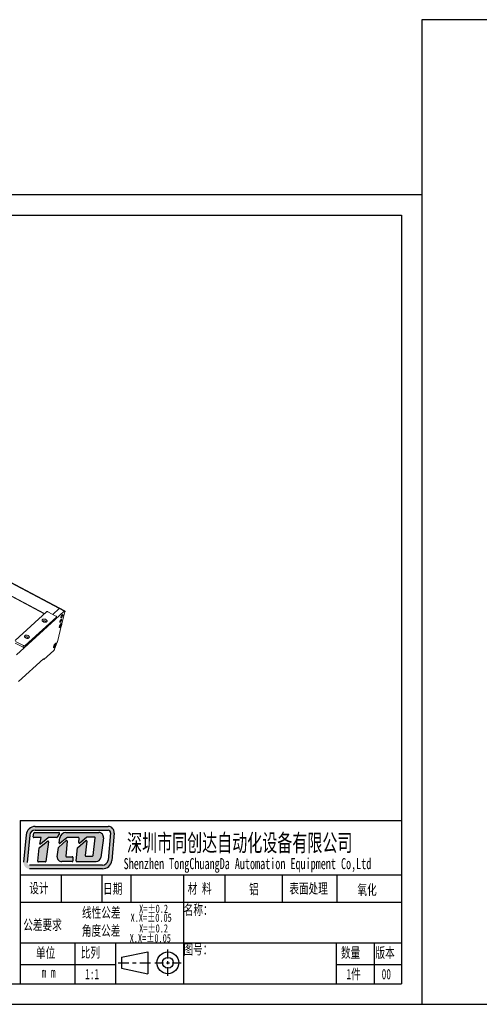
# Model space of a CAD drawing. Header units: millimetres. Extents: x 10021 to 14313, y -1287 to 379.
# Tile 6 of 9: x 11277 to 12055, y -1287 to 379. Entities that reach past the tile are written whole.
import ezdxf

# ---------------------------------------------------------------- set-up
doc = ezdxf.new("R2010")
doc.units = ezdxf.units.MM
doc.header["$LTSCALE"] = 3
doc.layers.add('外框', color=7, linetype='Continuous', lineweight=30)
doc.layers.add('轮廓线', color=7, linetype='Continuous', lineweight=20)
doc.styles.add('SLDTEXTSTYLE2', font='txt')

# ---------------------------------------------------------------- blocks, each defined once
blk = doc.blocks.new('Y')
at = {"lineweight": 30}
for p, q in [((-4136.76, 2009.27), (-3862.74, 2009.27)), ((-4154.44, 2003.97), (-3857.44, 2003.97)), ((-4154.44, 2003.97), (-3857.44, 2003.97))]:
    blk.add_line(p, q, dxfattribs=at)
for points in [[(-3857.44, 2213.99), (-4154.44, 2213.99), (-4154.44, 2003.97)], [(-4136.76, 2009.27), (-4136.76, 2208.69), (-3862.74, 2208.69)]]:
    blk.add_lwpolyline(points, dxfattribs=at)
blk = doc.blocks.new('W')
at = {"lineweight": 30}
for p, q in [((-3857.44, 2213.99), (-3857.44, 2003.97)), ((-3857.44, 2213.99), (-3857.44, 2003.97)), ((-3862.74, 2208.69), (-3862.74, 2009.27))]:
    blk.add_line(p, q, dxfattribs=at)
blk.add_blockref('Y', (0, 0))

msp = doc.modelspace()

# ---------------------------------------------------------------- hatches: boundary and pattern name
at = {"layer": '外框'}
h = msp.add_hatch(color=256, dxfattribs=at)
h.dxf.hatch_style = 1
h.paths.add_polyline_path([(11426.38, -985.82), (11303.02, -985.82, 0.3871904), (11287.44, -1000.01), (11283.13, -1046.13, 0.4417631), (11293.52, -1057.54), (11416.95, -1057.54, 0.3876272), (11432.53, -1043.32), (11436.77, -997.21, 0.4413093)])
h.paths.add_polyline_path([(11426.38, -992.08, -0.4413093), (11430.53, -996.64), (11426.3, -1042.75, -0.3876272), (11416.95, -1051.28), (11293.52, -1051.28, -0.4417631), (11289.36, -1046.72), (11293.67, -1000.6, -0.3871904), (11303.02, -992.08)], flags=16)
h.paths.add_polyline_path([(11342.91, -996.1, -0.5692565), (11343.83, -997.64), (11340.33, -1004.09, -0.2751589), (11339.42, -1004.63), (11325.35, -1004.63, 0.1785487), (11324.67, -1004.88), (11311.91, -1015.78), (11311.01, -1015.78), (11313.05, -1004.62), (11300.66, -1004.62, -0.4551699), (11299.62, -1003.43), (11300.5, -997.1, -0.3736999), (11301.53, -996.2)], flags=0)
h.paths.add_polyline_path([(11323.59, -1010.65, -0.6728841), (11325.27, -1011.61), (11320.75, -1045.07, -0.3754282), (11319.72, -1045.98), (11308.3, -1045.98, -0.4451596), (11307.27, -1044.83), (11309.66, -1021.96, -0.2032664), (11310.06, -1021.25)], flags=0)
h.paths.add_polyline_path([(11354.91, -996.09), (11410.75, -996.09, -0.4535474), (11418.51, -1004.95), (11414.03, -1038.56, -0.3759441), (11406.27, -1045.35), (11373.16, -1045.35, -0.443757), (11372.12, -1044.2), (11374.35, -1021.91), (11388.68, -1009.74, -0.6781546), (11390.4, -1010.65), (11387.75, -1034.93, 0.4464345), (11388.78, -1036.09), (11399.86, -1036.09, 0.3783283), (11400.9, -1035.17), (11404.62, -1005.34, 0.4510331), (11403.58, -1004.17), (11390.54, -1004.17, 0.1736567), (11389.88, -1004.41), (11378.3, -1013.92, -0.6630003), (11376.6, -1013.03), (11377.2, -1005.85, 0.4388203), (11376.16, -1004.72), (11357.18, -1004.72, 0.1753949), (11356.52, -1004.96), (11345.22, -1014.37, -0.6807563), (11343.52, -1013.44), (11344.56, -1005.22, -0.3779258)], flags=0)
h.paths.add_polyline_path([(11342.92, -1020.89), (11355.53, -1009.8, -0.6841835), (11357.26, -1010.7), (11354.52, -1035.9, 0.4462884), (11355.56, -1037.06), (11365.68, -1037.06, -0.4142136), (11366.72, -1038.1), (11366.72, -1044.31, -0.4142136), (11365.68, -1045.35), (11347.98, -1045.35, -0.4294817), (11340.17, -1037.12), (11342.58, -1021.51, -0.1758286)], flags=0)
h.paths.add_polyline_path([(11343.83, -997.64, 0.5692565), (11342.91, -996.1), (11301.53, -996.2, 0.3736999), (11300.5, -997.1), (11299.62, -1003.43, 0.4551699), (11300.66, -1004.62), (11313.05, -1004.62), (11311.01, -1015.78), (11311.91, -1015.78), (11324.67, -1004.88, -0.1785487), (11325.35, -1004.63), (11339.42, -1004.63, 0.2751589), (11340.33, -1004.09)], flags=0)
h.paths.add_polyline_path([(11325.27, -1011.61, 0.6728841), (11323.59, -1010.65), (11310.06, -1021.25, 0.2032664), (11309.66, -1021.96), (11307.27, -1044.83, 0.4451596), (11308.3, -1045.98), (11319.72, -1045.98, 0.3754282), (11320.75, -1045.07)], flags=0)
h.paths.add_polyline_path([(11357.26, -1010.7, 0.6841835), (11355.53, -1009.8), (11342.92, -1020.89, 0.1758286), (11342.58, -1021.51), (11340.17, -1037.12, 0.4294817), (11347.98, -1045.35), (11365.68, -1045.35, 0.4142136), (11366.72, -1044.31), (11366.72, -1038.1, 0.4142136), (11365.68, -1037.06), (11355.56, -1037.06, -0.4462884), (11354.52, -1035.9)], flags=0)
h.paths.add_polyline_path([(11410.75, -996.09), (11354.91, -996.09, 0.3779258), (11344.56, -1005.22), (11343.52, -1013.44, 0.6807563), (11345.22, -1014.37), (11356.52, -1004.96, -0.1753949), (11357.18, -1004.72), (11376.16, -1004.72, -0.4388203), (11377.2, -1005.85), (11376.6, -1013.03, 0.6630003), (11378.3, -1013.92), (11389.88, -1004.41, -0.1736567), (11390.54, -1004.17), (11403.58, -1004.17, -0.4510331), (11404.62, -1005.34), (11400.9, -1035.17, -0.3783283), (11399.86, -1036.09), (11388.78, -1036.09, -0.4464345), (11387.75, -1034.93), (11390.4, -1010.65, 0.6781546), (11388.68, -1009.74), (11374.35, -1021.91), (11372.12, -1044.2, 0.443757), (11373.16, -1045.35), (11406.27, -1045.35, 0.3759441), (11414.03, -1038.56), (11418.51, -1004.95, 0.4535474)], flags=0)
h = msp.add_hatch(color=256, dxfattribs=at)
h.dxf.hatch_style = 1
h.paths.add_polyline_path([(11343.83, -997.64, 0.5692565), (11342.91, -996.1), (11301.53, -996.2, 0.3736999), (11300.5, -997.1), (11299.62, -1003.43, 0.4551699), (11300.66, -1004.62), (11313.05, -1004.62), (11311.01, -1015.78), (11311.91, -1015.78), (11324.67, -1004.88, -0.1785487), (11325.35, -1004.63), (11339.42, -1004.63, 0.2751589), (11340.33, -1004.09)])
h.paths.add_polyline_path([(11325.27, -1011.61, 0.6728841), (11323.59, -1010.65), (11310.06, -1021.25, 0.2032664), (11309.66, -1021.96), (11307.27, -1044.83, 0.4451596), (11308.3, -1045.98), (11319.72, -1045.98, 0.3754282), (11320.75, -1045.07)])
h.paths.add_polyline_path([(11357.26, -1010.7, 0.6841835), (11355.53, -1009.8), (11342.92, -1020.89, 0.1758286), (11342.58, -1021.51), (11340.17, -1037.12, 0.4294817), (11347.98, -1045.35), (11365.68, -1045.35, 0.4142136), (11366.72, -1044.31), (11366.72, -1038.1, 0.4142136), (11365.68, -1037.06), (11355.56, -1037.06, -0.4462884), (11354.52, -1035.9)])
h.paths.add_polyline_path([(11410.75, -996.09), (11354.91, -996.09, 0.3779258), (11344.56, -1005.22), (11343.52, -1013.44, 0.6807563), (11345.22, -1014.37), (11356.52, -1004.96, -0.1753949), (11357.18, -1004.72), (11376.16, -1004.72, -0.4388203), (11377.2, -1005.85), (11376.6, -1013.03, 0.6630003), (11378.3, -1013.92), (11389.88, -1004.41, -0.1736567), (11390.54, -1004.17), (11403.58, -1004.17, -0.4510331), (11404.62, -1005.34), (11400.9, -1035.17, -0.3783283), (11399.86, -1036.09), (11388.78, -1036.09, -0.4464345), (11387.75, -1034.93), (11390.4, -1010.65, 0.6781546), (11388.68, -1009.74), (11374.35, -1021.91), (11372.12, -1044.2, 0.443757), (11373.16, -1045.35), (11406.27, -1045.35, 0.3759441), (11414.03, -1038.56), (11418.51, -1004.95, 0.4535474)])

# ---------------------------------------------------------------- linework, layer by layer
at = {"layer": '外框', "lineweight": 30}
for p, q in [((11277.61, -975.54), (11923.12, -975.54)), ((11277.61, -975.54), (11277.61, -1252.19)), ((11347.13, -1067.76), (11347.13, -1113.86)), ((11415.94, -1067.76), (11415.94, -1113.86)), ((11465.12, -1067.76), (11465.12, -1113.86)), ((11554.26, -1067.76), (11554.26, -1252.19)), ((11623.94, -1067.76), (11623.94, -1113.86)), ((11721.19, -1067.76), (11721.19, -1113.86)), ((11813.61, -1067.76), (11813.61, -1113.86)), ((11277.61, -1113.86), (11923.12, -1113.86)), ((11277.61, -1183.02), (11923.12, -1183.02)), ((11369.83, -1183.02), (11369.83, -1252.19)), ((11438.99, -1183.02), (11438.99, -1252.19)), ((11449.18, -1207.29), (11493.38, -1198.07)), ((11493.38, -1198.07), (11493.38, -1234.96)), ((11527.61, -1209.09), (11527.61, -1194.25)), ((11812.46, -1183.02), (11812.46, -1252.19)), ((11877.02, -1183.02), (11877.02, -1252.19)), ((11449.18, -1207.29), (11449.18, -1225.74)), ((11527.61, -1218.99), (11527.61, -1214.04)), ((11277.61, -1219.58), (11438.99, -1219.58)), ((11443.49, -1216.52), (11461.67, -1216.52)), ((11449.18, -1225.74), (11493.38, -1234.96)), ((11467.72, -1216.52), (11473.78, -1216.52)), ((11479.84, -1216.52), (11498.01, -1216.52)), ((11505.34, -1216.52), (11520.18, -1216.52)), ((11525.13, -1216.52), (11530.08, -1216.52)), ((11527.61, -1238.78), (11527.61, -1223.94)), ((11535.03, -1216.52), (11549.87, -1216.52)), ((11812.46, -1219.58), (11923.12, -1219.58))]:
    msp.add_line(p, q, dxfattribs=at)
at = {"layer": '外框'}
for p, q in [((11299.62, -1003.43), (11300.5, -997.1)), ((11301.53, -996.2), (11342.91, -996.1)), ((11303.02, -985.82), (11426.38, -985.82)), ((11303.02, -992.08), (11426.38, -992.08)), ((11343.83, -997.64), (11340.33, -1004.09)), ((11354.91, -996.09), (11410.75, -996.09)), ((11430.53, -996.64), (11426.3, -1042.75)), ((11436.77, -997.21), (11432.53, -1043.32)), ((11287.44, -1000.01), (11283.13, -1046.13)), ((11293.67, -1000.6), (11289.36, -1046.72)), ((11313.05, -1004.62), (11300.66, -1004.62)), ((11310.06, -1021.25), (11323.59, -1010.65)), ((11311.01, -1015.78), (11313.05, -1004.62)), ((11311.91, -1015.78), (11311.01, -1015.78)), ((11324.67, -1004.88), (11311.91, -1015.78)), ((11325.27, -1011.61), (11320.75, -1045.07)), ((11339.42, -1004.63), (11325.35, -1004.63)), ((11342.92, -1020.89), (11355.53, -1009.8)), ((11343.52, -1013.44), (11344.56, -1005.22)), ((11356.52, -1004.96), (11345.22, -1014.37)), ((11357.26, -1010.7), (11354.52, -1035.9)), ((11376.16, -1004.72), (11357.18, -1004.72)), ((11374.35, -1021.91), (11388.68, -1009.74)), ((11376.6, -1013.03), (11377.2, -1005.85)), ((11389.88, -1004.41), (11378.3, -1013.92)), ((11390.4, -1010.65), (11387.75, -1034.93)), ((11403.58, -1004.17), (11390.54, -1004.17)), ((11400.9, -1035.17), (11404.62, -1005.34)), ((11418.51, -1004.95), (11414.03, -1038.56)), ((11307.27, -1044.83), (11309.66, -1021.96)), ((11340.17, -1037.12), (11342.58, -1021.51)), ((11372.12, -1044.2), (11374.35, -1021.91)), ((11319.72, -1045.98), (11308.3, -1045.98)), ((11365.68, -1045.35), (11347.98, -1045.35)), ((11355.56, -1037.06), (11365.68, -1037.06)), ((11366.72, -1038.1), (11366.72, -1044.31)), ((11373.16, -1045.35), (11406.27, -1045.35)), ((11388.78, -1036.09), (11399.86, -1036.09)), ((11416.95, -1051.28), (11293.52, -1051.28)), ((11416.95, -1057.54), (11293.52, -1057.54)), ((11277.61, -1067.76), (11923.12, -1067.76))]:
    msp.add_line(p, q, dxfattribs=at)
at = {"layer": '外框', "lineweight": 30}
for radius in [18.44, 9.22]:
    msp.add_circle((11527.61, -1216.52), radius, dxfattribs=at)
at = {"layer": '外框'}
for centre, radius, start, end in [((11303.02, -1001.47), 15.65, 90, 174.66371), ((11303.02, -1001.47), 9.39, 90, 174.66371), ((11301.54, -997.24), 1.04, 90.14277, 172.10561), ((11342.91, -997.14), 1.04, 331.53887, 90.14277), ((11354.91, -1006.53), 10.43, 90, 172.81149), ((11410.75, -1003.92), 7.82, 352.41382, 90), ((11426.38, -996.25), 10.43, 354.75075, 90), ((11426.38, -996.25), 4.17, 354.75075, 90), ((11300.66, -1003.57), 1.04, 172.10561, 270), ((11324.24, -1011.47), 1.04, 352.31021, 128.05413), ((11325.35, -1005.68), 1.04, 90, 130.49363), ((11339.42, -1003.59), 1.04, 270, 331.53887), ((11344.55, -1013.57), 1.04, 172.81149, 309.79279), ((11356.22, -1010.59), 1.04, 353.7974, 131.31456), ((11357.18, -1005.76), 1.04, 90, 129.79279), ((11376.16, -1005.76), 1.04, 355.22864, 90), ((11377.64, -1013.11), 1.04, 175.22864, 309.4062), ((11389.36, -1010.54), 1.04, 353.76947, 130.34282), ((11390.54, -1005.21), 1.04, 90, 129.4062), ((11403.58, -1005.21), 1.04, 352.89219, 90), ((11310.7, -1022.07), 1.04, 128.05413, 174.01321), ((11343.61, -1021.67), 1.04, 131.31456, 171.20377), ((11308.3, -1044.93), 1.04, 174.01321, 270), ((11319.72, -1044.93), 1.04, 270, 352.31021), ((11347.98, -1037.53), 7.82, 177.02945, 270), ((11355.56, -1036.02), 1.04, 173.7974, 270), ((11365.68, -1038.1), 1.04, 0, 90), ((11365.68, -1044.31), 1.04, 270, 0), ((11373.16, -1044.31), 1.04, 174.28163, 270), ((11388.78, -1035.04), 1.04, 173.76947, 270), ((11399.86, -1035.04), 1.04, 270, 352.89219), ((11406.27, -1037.53), 7.82, 270, 352.41382), ((11416.95, -1041.89), 9.39, 270, 354.75075), ((11416.95, -1041.89), 15.65, 270, 354.75075)]:
    msp.add_arc(centre, radius, start, end, dxfattribs=at)
at = {"layer": '轮廓线'}
for p, q in [((11027.17, -448.46), (11344.41, -616.67)), ((11011.33, -463.18), (11318.33, -625.96)), ((11318.65, -625.67), (11011.65, -462.89)), ((11343.53, -617.24), (11261.94, -573.98)), ((11268.9, -671.03), (11321.89, -622.72)), ((11338.77, -631.67), (11285.78, -679.98)), ((11324.58, -622.7), (11338.08, -629.86)), ((11332.77, -627.04), (11343.65, -617.13)), ((11336.64, -635.68), (11352.09, -621.6)), ((11338.09, -634.36), (11338.77, -631.67)), ((11339.02, -631.26), (11338.34, -633.96)), ((11352.09, -621.6), (11343.65, -617.13)), ((11353.18, -621.14), (11344.74, -616.67)), ((11353.31, -622.86), (11348.29, -642.68)), ((11271.1, -695.43), (11336.59, -635.73)), ((11336.61, -635.65), (11286.62, -681.23)), ((11336.59, -635.73), (11336.61, -635.65)), ((11347.73, -644.89), (11340.44, -673.72)), ((11345.03, -647.05), (11345.39, -645.63)), ((11345.03, -647.05), (11345.65, -647.03)), ((11345.11, -646.74), (11345.65, -647.03)), ((11346.37, -644.19), (11345.39, -645.63)), ((11345.65, -647.03), (11346.63, -645.59)), ((11345.74, -645.12), (11346.63, -645.59)), ((11346.99, -644.17), (11346.37, -644.19)), ((11346.99, -644.17), (11346.63, -645.59)), ((11347.89, -642.07), (11347.54, -641.89)), ((11282.41, -682.69), (11268.91, -675.53)), ((11283.09, -679.99), (11269.59, -672.83)), ((11282.41, -682.69), (11283.09, -679.99)), ((11285.78, -679.98), (11285.1, -682.67)), ((11286.62, -681.23), (11286.6, -681.3)), ((11335.26, -681.12), (11335.62, -679.7)), ((11335.26, -681.12), (11335.88, -681.1)), ((11335.34, -680.81), (11335.88, -681.1)), ((11336.6, -678.26), (11335.62, -679.7)), ((11340.27, -674.24), (11335.66, -686.07)), ((11335.88, -681.1), (11336.86, -679.66)), ((11335.96, -679.19), (11336.86, -679.66)), ((11337.22, -678.24), (11336.6, -678.26)), ((11337.22, -678.24), (11336.86, -679.66)), ((11334.44, -688), (11317.79, -703.18)), ((11316.72, -702.09), (11274.73, -740.37)), ((11317.79, -703.18), (11316.35, -702.42)), ((11317.79, -703.18), (11316.72, -702.09))]:
    msp.add_line(p, q, dxfattribs=at)
for centre, radius, start, end in [((11350.23, -649.01), 6.42, 165.79114, 167.06926), ((11349.07, -645), 3.37, 129.33691, 129.82316), ((11337.37, -640.82), 11.06, 338.55064, 339.02687), ((11337.65, -640.92), 10.76, 339.02697, 339.49268), ((11352.54, -644.42), 4.83, 183.27029, 185.64022), ((11350.63, -644.5), 2.96, 142.14154, 146.93047), ((11340.46, -683.08), 6.42, 165.79114, 167.06926), ((11339.3, -679.07), 3.37, 129.33691, 129.82316), ((11331.16, -675.92), 7.43, 344.74584, 345.79357)]:
    msp.add_arc(centre, radius, start, end, dxfattribs=at)
for points, knots in [([(11321.89, -622.72), (11322.2, -622.44), (11323.21, -622.22), (11324.13, -622.46), (11324.58, -622.7)], [0, 0, 0, 0, 0.4516451, 1, 1, 1, 1]), ([(11338.08, -629.86), (11338.24, -629.95), (11338.53, -630.14), (11338.86, -630.49), (11339.05, -630.87), (11339.05, -631.15), (11339.02, -631.26)], [0, 0, 0, 0, 0.3008162, 0.5672785, 0.7965304, 1, 1, 1, 1]), ([(11339.02, -631.26), (11338.99, -631.38), (11338.91, -631.53), (11338.8, -631.64), (11338.77, -631.67)], [0, 0, 0, 0, 0.7370033, 1, 1, 1, 1]), ([(11344.14, -616.76), (11344.1, -616.78), (11343.92, -616.89), (11343.76, -617.02), (11343.65, -617.13)], [0, 0, 0, 0, 0.2211276, 1, 1, 1, 1]), ([(11344.42, -616.64), (11344.4, -616.65), (11344.3, -616.68), (11344.21, -616.72), (11344.14, -616.76)], [0, 0, 0, 0, 0.22555, 1, 1, 1, 1]), ([(11344.74, -616.67), (11344.67, -616.63), (11344.56, -616.62), (11344.45, -616.64), (11344.42, -616.64)], [0, 0, 0, 0, 0.7192192, 1, 1, 1, 1]), ([(11348.57, -627.88), (11348.19, -628.23), (11347.52, -629.14), (11346.88, -630.38), (11346.51, -631.41), (11346.38, -632.05), (11346.36, -632.53), (11346.5, -632.79), (11346.58, -632.84)], [0, 0, 0, 0, 0.275825, 0.5982047, 0.7434146, 0.8617985, 0.9461565, 1, 1, 1, 1]), ([(11346.58, -632.84), (11346.69, -632.89), (11347.03, -632.83), (11347.26, -632.63), (11347.41, -632.5)], [0, 0, 0, 0, 0.3774966, 1, 1, 1, 1]), ([(11347.41, -632.5), (11347.79, -632.15), (11348.46, -631.24), (11349.1, -630), (11349.47, -628.97), (11349.6, -628.32), (11349.62, -627.84), (11349.48, -627.59), (11349.39, -627.54)], [0, 0, 0, 0, 0.275825, 0.5982047, 0.7434146, 0.8617985, 0.9461565, 1, 1, 1, 1]), ([(11349.39, -627.54), (11349.29, -627.48), (11348.94, -627.55), (11348.72, -627.75), (11348.57, -627.88)], [0, 0, 0, 0, 0.3774966, 1, 1, 1, 1]), ([(11352.09, -621.6), (11352.27, -621.43), (11352.58, -621.16), (11353.04, -621.07), (11353.18, -621.14)], [0, 0, 0, 0, 0.6225186, 1, 1, 1, 1]), ([(11353.18, -621.14), (11353.37, -621.24), (11353.48, -621.7), (11353.43, -622.27), (11353.36, -622.65), (11353.31, -622.86)], [0, 0, 0, 0, 0.35483, 0.6411441, 1, 1, 1, 1]), ([(11315.25, -635.77), (11315.04, -635.96), (11314.7, -636.43), (11314.62, -637.32), (11314.99, -638.2), (11315.43, -638.69), (11315.7, -638.93)], [0, 0, 0, 0, 0.2320984, 0.4563831, 0.7066152, 1, 1, 1, 1]), ([(11320.96, -635.74), (11320.47, -635.48), (11319.44, -635.1), (11317.85, -634.9), (11316.39, -635.08), (11315.55, -635.5), (11315.25, -635.77)], [0, 0, 0, 0, 0.2734913, 0.5462431, 0.7934127, 1, 1, 1, 1]), ([(11315.7, -638.93), (11315.77, -638.99), (11316.09, -639.25), (11316.43, -639.47), (11316.71, -639.61)], [0, 0, 0, 0, 0.2400421, 1, 1, 1, 1]), ([(11316.26, -638.66), (11316.25, -638.72), (11316.21, -638.99), (11316.3, -639.26), (11316.41, -639.43)], [0, 0, 0, 0, 0.235721, 1, 1, 1, 1]), ([(11316.54, -638.21), (11316.51, -638.24), (11316.38, -638.37), (11316.29, -638.53), (11316.26, -638.66)], [0, 0, 0, 0, 0.2629979, 1, 1, 1, 1]), ([(11319.57, -638.19), (11319.06, -637.92), (11318.02, -637.65), (11316.89, -637.89), (11316.54, -638.21)], [0, 0, 0, 0, 0.5483555, 1, 1, 1, 1]), ([(11316.71, -639.61), (11317.37, -639.97), (11318.79, -640.42), (11320.3, -640.42), (11320.99, -640.27)], [0, 0, 0, 0, 0.5133493, 1, 1, 1, 1]), ([(11320.62, -639.77), (11320.66, -639.63), (11320.65, -639.33), (11320.45, -638.89), (11320.07, -638.5), (11319.75, -638.28), (11319.57, -638.19)], [0, 0, 0, 0, 0.2034703, 0.4327241, 0.699188, 1, 1, 1, 1]), ([(11320.34, -640.22), (11320.38, -640.19), (11320.5, -640.06), (11320.59, -639.9), (11320.62, -639.77)], [0, 0, 0, 0, 0.2629979, 1, 1, 1, 1]), ([(11322.42, -639.58), (11322.67, -639.34), (11323.09, -638.72), (11322.94, -637.54), (11322.16, -636.5), (11321.4, -635.97), (11320.96, -635.74)], [0, 0, 0, 0, 0.2148898, 0.4311653, 0.6905844, 1, 1, 1, 1]), ([(11320.99, -640.27), (11321.14, -640.23), (11321.65, -640.09), (11322.13, -639.84), (11322.42, -639.58)], [0, 0, 0, 0, 0.2742304, 1, 1, 1, 1]), ([(11338.09, -634.36), (11338.12, -634.33), (11338.23, -634.22), (11338.31, -634.07), (11338.34, -633.96)], [0, 0, 0, 0, 0.2629967, 1, 1, 1, 1]), ([(11343.89, -647.54), (11343.82, -647.82), (11343.72, -648.3), (11343.72, -648.8), (11343.77, -649)], [0, 0, 0, 0, 0.5791908, 1, 1, 1, 1]), ([(11343.77, -649), (11343.8, -649.11), (11343.9, -649.35), (11344.31, -649.45), (11344.75, -649.24), (11345.03, -649.02), (11345.18, -648.88)], [0, 0, 0, 0, 0.209136, 0.3913335, 0.6433773, 1, 1, 1, 1]), ([(11344.14, -649.14), (11344.1, -649.12), (11344.03, -649.07), (11343.95, -648.95), (11343.9, -648.79), (11343.86, -648.52), (11343.87, -648.11), (11343.93, -647.76), (11343.98, -647.57)], [0, 0, 0, 0, 0.0751999, 0.158209, 0.2546852, 0.3678354, 0.6483289, 1, 1, 1, 1]), ([(11346.84, -642.34), (11346.51, -642.63), (11345.88, -643.38), (11344.8, -645.08), (11344.14, -646.54), (11343.89, -647.54)], [0, 0, 0, 0, 0.2189337, 0.4829556, 1, 1, 1, 1]), ([(11344.01, -647.43), (11344.07, -647.21), (11344.21, -646.74), (11344.58, -645.79), (11345.17, -644.62), (11345.88, -643.55), (11346.47, -642.83), (11346.77, -642.54), (11346.92, -642.42)], [0, 0, 0, 0, 0.1180933, 0.2481336, 0.5244441, 0.7877904, 0.9023203, 1, 1, 1, 1]), ([(11347.66, -644.86), (11347.55, -645.15), (11347.29, -645.73), (11346.84, -646.57), (11346.35, -647.36), (11345.92, -647.95), (11345.57, -648.36), (11345.32, -648.61), (11345.08, -648.83), (11344.74, -649.08), (11344.35, -649.25), (11344.14, -649.14)], [0, 0, 0, 0, 0.1625951, 0.3297655, 0.4926187, 0.6425861, 0.7103448, 0.7721867, 0.8274763, 0.8757828, 1, 1, 1, 1]), ([(11346.63, -635.58), (11346.25, -635.92), (11345.57, -636.84), (11344.93, -638.07), (11344.56, -639.11), (11344.43, -639.75), (11344.42, -640.23), (11344.55, -640.49), (11344.64, -640.53)], [0, 0, 0, 0, 0.275825, 0.5982047, 0.7434146, 0.8617985, 0.9461565, 1, 1, 1, 1]), ([(11344.64, -640.53), (11344.74, -640.59), (11345.09, -640.52), (11345.32, -640.32), (11345.46, -640.19)], [0, 0, 0, 0, 0.3774966, 1, 1, 1, 1]), ([(11345.18, -648.88), (11345.72, -648.39), (11346.68, -647.09), (11347.41, -645.68), (11347.73, -644.89)], [0, 0, 0, 0, 0.4611045, 1, 1, 1, 1]), ([(11345.46, -640.19), (11345.84, -639.84), (11346.51, -638.93), (11347.16, -637.7), (11347.52, -636.66), (11347.65, -636.02), (11347.67, -635.54), (11347.54, -635.28), (11347.45, -635.23)], [0, 0, 0, 0, 0.275825, 0.5982047, 0.7434146, 0.8617985, 0.9461565, 1, 1, 1, 1]), ([(11347.45, -635.23), (11347.35, -635.18), (11347, -635.25), (11346.77, -635.45), (11346.63, -635.58)], [0, 0, 0, 0, 0.3774966, 1, 1, 1, 1]), ([(11347.56, -641.86), (11347.5, -641.88), (11347.24, -642), (11347.01, -642.18), (11346.84, -642.34)], [0, 0, 0, 0, 0.2056868, 1, 1, 1, 1]), ([(11346.94, -642.4), (11347.03, -642.33), (11347.2, -642.2), (11347.46, -642.07), (11347.69, -642.02), (11347.83, -642.04), (11347.89, -642.07)], [0, 0, 0, 0, 0.3346636, 0.6064773, 0.8216322, 1, 1, 1, 1]), ([(11348.01, -643.79), (11347.99, -643.86), (11347.91, -644.16), (11347.81, -644.46), (11347.72, -644.69)], [0, 0, 0, 0, 0.2354051, 1, 1, 1, 1]), ([(11347.89, -642.07), (11347.93, -642.1), (11348.03, -642.18), (11348.11, -642.37), (11348.16, -642.61), (11348.16, -642.78), (11348.16, -642.88)], [0, 0, 0, 0, 0.1865708, 0.4046848, 0.6733036, 1, 1, 1, 1]), ([(11348.16, -642.88), (11348.15, -643.02), (11348.12, -643.33), (11348.05, -643.63), (11348.01, -643.79)], [0, 0, 0, 0, 0.4607891, 1, 1, 1, 1]), ([(11348.29, -642.68), (11348.29, -642.6), (11348.29, -642.34), (11348.22, -642.06), (11348.1, -641.93)], [0, 0, 0, 0, 0.3157395, 1, 1, 1, 1]), ([(11285.25, -663.12), (11285.04, -663.31), (11284.7, -663.77), (11284.62, -664.66), (11284.99, -665.54), (11285.44, -666.04), (11285.71, -666.27)], [0, 0, 0, 0, 0.2320984, 0.4563831, 0.7066152, 1, 1, 1, 1]), ([(11290.96, -663.08), (11290.48, -662.83), (11289.44, -662.44), (11287.86, -662.24), (11286.4, -662.42), (11285.56, -662.84), (11285.25, -663.12)], [0, 0, 0, 0, 0.2734913, 0.5462431, 0.7934127, 1, 1, 1, 1]), ([(11285.71, -666.27), (11285.78, -666.34), (11286.09, -666.59), (11286.44, -666.81), (11286.71, -666.96)], [0, 0, 0, 0, 0.2400421, 1, 1, 1, 1]), ([(11286.27, -666.01), (11286.25, -666.07), (11286.22, -666.33), (11286.31, -666.6), (11286.41, -666.78)], [0, 0, 0, 0, 0.235721, 1, 1, 1, 1]), ([(11286.55, -665.55), (11286.52, -665.58), (11286.39, -665.71), (11286.3, -665.88), (11286.27, -666.01)], [0, 0, 0, 0, 0.2629979, 1, 1, 1, 1]), ([(11289.57, -665.53), (11289.07, -665.27), (11288.03, -665), (11286.9, -665.23), (11286.55, -665.55)], [0, 0, 0, 0, 0.5483555, 1, 1, 1, 1]), ([(11290.63, -667.11), (11290.66, -666.98), (11290.66, -666.67), (11290.45, -666.24), (11290.08, -665.84), (11289.75, -665.63), (11289.57, -665.53)], [0, 0, 0, 0, 0.2034703, 0.4327241, 0.699188, 1, 1, 1, 1]), ([(11292.42, -666.92), (11292.68, -666.69), (11293.09, -666.06), (11292.94, -664.88), (11292.17, -663.85), (11291.4, -663.32), (11290.96, -663.08)], [0, 0, 0, 0, 0.2148898, 0.4311653, 0.6905844, 1, 1, 1, 1]), ([(11282.41, -682.69), (11282.86, -682.93), (11283.78, -683.17), (11284.79, -682.95), (11285.1, -682.67)], [0, 0, 0, 0, 0.5483548, 1, 1, 1, 1]), ([(11285.78, -679.98), (11285.47, -680.26), (11284.46, -680.47), (11283.54, -680.23), (11283.09, -679.99)], [0, 0, 0, 0, 0.4516451, 1, 1, 1, 1]), ([(11286.71, -666.96), (11287.38, -667.31), (11288.8, -667.77), (11290.3, -667.77), (11291, -667.61)], [0, 0, 0, 0, 0.5133493, 1, 1, 1, 1]), ([(11290.35, -667.57), (11290.38, -667.53), (11290.51, -667.41), (11290.6, -667.24), (11290.63, -667.11)], [0, 0, 0, 0, 0.2629979, 1, 1, 1, 1]), ([(11291, -667.61), (11291.14, -667.58), (11291.65, -667.44), (11292.14, -667.18), (11292.42, -666.92)], [0, 0, 0, 0, 0.2742304, 1, 1, 1, 1]), ([(11334.11, -681.61), (11334.04, -681.89), (11333.95, -682.37), (11333.95, -682.87), (11334, -683.06)], [0, 0, 0, 0, 0.5791908, 1, 1, 1, 1]), ([(11334, -683.06), (11334.03, -683.18), (11334.13, -683.42), (11334.54, -683.52), (11334.97, -683.31), (11335.26, -683.09), (11335.41, -682.95)], [0, 0, 0, 0, 0.209136, 0.3913335, 0.6433773, 1, 1, 1, 1]), ([(11334.36, -683.21), (11334.33, -683.19), (11334.26, -683.14), (11334.18, -683.02), (11334.13, -682.86), (11334.08, -682.59), (11334.1, -682.18), (11334.16, -681.83), (11334.2, -681.64)], [0, 0, 0, 0, 0.0751999, 0.158209, 0.2546852, 0.3678354, 0.6483289, 1, 1, 1, 1]), ([(11337.07, -676.41), (11336.74, -676.7), (11336.11, -677.45), (11335.02, -679.15), (11334.37, -680.61), (11334.11, -681.61)], [0, 0, 0, 0, 0.2189337, 0.4829556, 1, 1, 1, 1]), ([(11334.24, -681.5), (11334.29, -681.28), (11334.44, -680.81), (11334.81, -679.86), (11335.4, -678.69), (11336.1, -677.61), (11336.7, -676.9), (11337, -676.61), (11337.14, -676.49)], [0, 0, 0, 0, 0.1180933, 0.2481336, 0.5244441, 0.7877904, 0.9023203, 1, 1, 1, 1]), ([(11338.24, -677.85), (11338.16, -678.17), (11337.94, -678.83), (11337.52, -679.8), (11337, -680.77), (11336.51, -681.53), (11336.09, -682.07), (11335.8, -682.42), (11335.51, -682.72), (11335.23, -682.95), (11334.98, -683.12), (11334.75, -683.23), (11334.54, -683.27), (11334.41, -683.24), (11334.36, -683.21)], [0, 0, 0, 0, 0.1407502, 0.2978938, 0.4602382, 0.616048, 0.6880117, 0.7543235, 0.8139283, 0.8660065, 0.9100756, 0.9461825, 0.9752975, 1, 1, 1, 1]), ([(11335.41, -682.95), (11335.73, -682.66), (11336.34, -681.93), (11337.41, -680.28), (11338.06, -678.86), (11338.33, -677.87)], [0, 0, 0, 0, 0.2175636, 0.4797607, 1, 1, 1, 1]), ([(11337.79, -675.92), (11337.73, -675.94), (11337.47, -676.07), (11337.24, -676.25), (11337.07, -676.41)], [0, 0, 0, 0, 0.205727, 1, 1, 1, 1]), ([(11337.16, -676.47), (11337.26, -676.4), (11337.43, -676.27), (11337.68, -676.14), (11337.92, -676.08), (11338.06, -676.11), (11338.11, -676.14)], [0, 0, 0, 0, 0.3346636, 0.6064773, 0.8216322, 1, 1, 1, 1]), ([(11338.35, -676.03), (11338.29, -675.95), (11338.1, -675.84), (11337.89, -675.89), (11337.79, -675.92)], [0, 0, 0, 0, 0.4556445, 1, 1, 1, 1]), ([(11338.11, -676.14), (11338.15, -676.16), (11338.22, -676.22), (11338.3, -676.35), (11338.36, -676.52), (11338.4, -676.82), (11338.37, -677.27), (11338.29, -677.65), (11338.24, -677.85)], [0, 0, 0, 0, 0.0731708, 0.1547214, 0.2505381, 0.3637811, 0.6460265, 1, 1, 1, 1]), ([(11338.36, -677.74), (11338.45, -677.39), (11338.56, -676.83), (11338.49, -676.2), (11338.35, -676.03)], [0, 0, 0, 0, 0.61847, 1, 1, 1, 1]), ([(11340.44, -673.72), (11340.43, -673.76), (11340.38, -673.94), (11340.32, -674.11), (11340.27, -674.24)], [0, 0, 0, 0, 0.233979, 1, 1, 1, 1]), ([(11335.66, -686.07), (11335.51, -686.46), (11335.16, -687.14), (11334.7, -687.76), (11334.44, -688)], [0, 0, 0, 0, 0.5375672, 1, 1, 1, 1])]:
    msp.add_open_spline(points, degree=3, knots=knots, dxfattribs=at)
for points in [[(11320.12, -640.38), (11320.2, -640.34), (11320.28, -640.28), (11320.34, -640.22)], [(11347.74, -641.81), (11347.68, -641.82), (11347.62, -641.83), (11347.56, -641.86)], [(11347.95, -641.83), (11347.88, -641.81), (11347.81, -641.8), (11347.74, -641.81)], [(11348.1, -641.93), (11348.06, -641.88), (11348.01, -641.85), (11347.95, -641.83)], [(11290.13, -667.73), (11290.21, -667.68), (11290.28, -667.63), (11290.35, -667.57)]]:
    msp.add_open_spline(points, degree=3, dxfattribs=at)

# ---------------------------------------------------------------- block references
at = {"layer": '外框', "lineweight": 25}
for p, xscale, yscale, zscale in [((44908.69, -17181.29), 7.931519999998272, 7.931520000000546, 7.931519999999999), ((37109.31, -14353.23), 6.520292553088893, 6.520292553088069, 6.520292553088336)]:
    msp.add_blockref('W', p, dxfattribs=dict(at, xscale=xscale, yscale=yscale, zscale=zscale))

# ---------------------------------------------------------------- texts
at = {"layer": '外框', "style": 'SLDTEXTSTYLE2', "width": 0.67}
for s, height, p in [('深圳市同创达自动化设备有限公司', 29.2109, (11458.43, -1028.06)), ('Shenzhen TongChuangDa Automation Equipment Co,Ltd', 18.7784, (11452.71, -1058.12)), ('设计', 17.387, (11292.91, -1098.89)), ('日期', 17.387, (11417.88, -1099.84)), ('材 料', 17.387, (11561.14, -1099.49)), ('铝', 17.39, (11665.13, -1100.46)), ('表面处理', 17.387, (11733.21, -1099.49)), ('氧化', 17.387, (11848.66, -1101.63)), ('名称：', 17.387, (11554.49, -1135.62)), ('线性公差', 17.387, (11382.15, -1140.22)), ('X.X=±0.05', 13.91, (11464.45, -1147.16)), ('X=±0.2', 13.91, (11478.97, -1132.04)), ('公差要求', 17.387, (11282.72, -1161.04)), ('角度公差', 17.387, (11381.87, -1170.82)), ('X=±0.2', 13.91, (11478.97, -1165.25)), ('X.X=±0.05', 13.91, (11462.97, -1181.85)), ('单位', 17.387, (11304.3, -1208.27)), ('比列', 17.387, (11379.98, -1207.75)), ('图号：', 17.387, (11554.03, -1202.31)), ('数量', 17.387, (11820.73, -1208.01)), ('版本', 17.387, (11879.1, -1208.01)), (' m m', 17.387, (11305.71, -1241.56)), ('1:1', 17.387, (11387.45, -1244.33)), ('1件', 17.387, (11829.99, -1244.33)), ('00', 17.387, (11889.6, -1244.33))]:
    msp.add_text(s, height=height, dxfattribs=at).set_placement(p)

doc.saveas('drawing.dxf')
